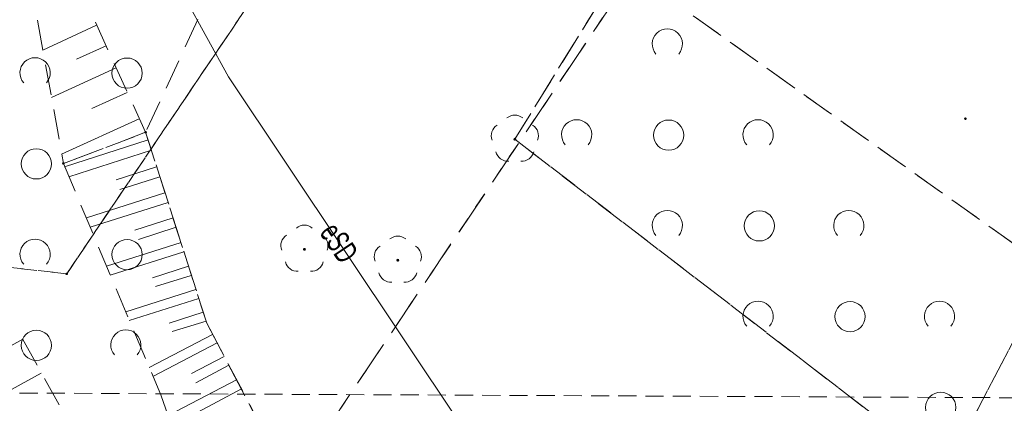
# Model space of a CAD drawing. Header units: metres. Extents: x 6541766 to 6542290, y 5894743 to 5895338.
# Tile 10 of 78: x 6541810 to 6541843, y 5895027 to 5895040. Entities that reach past the tile are written whole.
import ezdxf
from ezdxf.enums import TextEntityAlignment as Align

# ---------------------------------------------------------------- set-up
doc = ezdxf.new("R2010")
doc.units = ezdxf.units.M
for name, pattern in [('0.5_0.5', [1, 0.5, -0.5]), ('1.0_0.5', [1.5, 1, -0.5]), ('2', [0.9, 0.6, -0.3]), ('egkk-500', [2, 1.5, -0.5]), ('egug-500', [1, 0.5, -0.5])]:
    doc.linetypes.add(name, pattern=pattern)
for name, color, linetype in [('000 Inne (niezydentyfikowane)', 7, 'Continuous'), ('217-kontur klasyfikacyjny', 7, 'Continuous'), ('218-kontur użytku gruntowego', 7, 'Continuous'), ('219-działka ewidencyjna', 7, 'Continuous'), ('przewód elektroenergetyczny podziemny', 7, 'Continuous'), ('przewód elektroenergetyczny podziemny-Atr1', 7, 'Continuous'), ('skarpa nieumocniona', 7, 'Continuous'), ('zadrzewienie  zakrzewienie', 7, 'Continuous'), ('Zakres', 7, 'Continuous')]:
    doc.layers.add(name, color=color, linetype=linetype)
doc.layers.add('_dr_ścieki kd', color=36, linetype='Continuous', lineweight=30)
doc.layers.add('IE - podklad', color=8, linetype='Continuous', lineweight=9)

# ---------------------------------------------------------------- blocks, each defined once
blk = doc.blocks.new('blok - sanitarne pzt chelmza ng')
at = {"layer": 'przewód elektroenergetyczny podziemny', "color": 1, "linetype": 'Continuous', "lineweight": 9}
for p, q in [((6542315.15, 5895041.61), (6542317.07, 5895038.1)), ((6542317.07, 5895038.1), (6542328.04, 5895021.7))]:
    blk.add_line(p, q, dxfattribs=at)
at = {"layer": 'przewód elektroenergetyczny podziemny-Atr1', "color": 1, "lineweight": 9, "width": 0.667}
blk.add_text('eSD', height=0.75, rotation=303.779, dxfattribs=at).set_placement((6542320.37, 5895033.16), align=Align.MIDDLE_LEFT)
blk.add_text('eSD', height=0.75, rotation=303.779, dxfattribs=at).set_placement((6542320.37, 5895033.16), align=Align.MIDDLE_LEFT)
blk = doc.blocks.new('blok - podklad szary rfqfqw')
at = {"color": 8, "linetype": 'Continuous', "lineweight": 9}
for centre in [(6541813.716, 5895038.226), (6541813.716, 5895038.226), (6541831.626, 5895036.176), (6541831.626, 5895036.176), (6541810.716, 5895035.226), (6541810.716, 5895035.226), (6541834.626, 5895033.176), (6541834.626, 5895033.176), (6541813.716, 5895032.226), (6541813.716, 5895032.226), (6541837.626, 5895030.176), (6541837.626, 5895030.176), (6541810.716, 5895029.226), (6541810.716, 5895029.226), (6541840.626, 5895027.176), (6541840.626, 5895027.176)]:
    blk.add_circle(centre, 0.5, dxfattribs=at)
for centre, radius, start, end in [((6541831.584, 5895039.187), 0.5, 318.85, 221.162), ((6541831.584, 5895039.187), 0.5, 318.85, 221.162), ((6541810.674, 5895038.237), 0.5, 318.85, 221.162), ((6541810.674, 5895038.237), 0.5, 318.85, 221.162), ((6541826.54, 5895036.44), 0.4, 49.272, 130.728), ((6541828.584, 5895036.187), 0.5, 318.85, 221.162), ((6541828.584, 5895036.187), 0.5, 318.85, 221.162), ((6541834.584, 5895036.187), 0.5, 318.85, 221.162), ((6541834.584, 5895036.187), 0.5, 318.85, 221.162), ((6541826.16, 5895036.164), 0.4, 121.308, 202.548), ((6541826.92, 5895036.164), 0.4, 337.452, 58.692), ((6541826.305, 5895035.716), 0.4, 193.221, 274.871), ((6541826.775, 5895035.716), 0.4, 265.129, 346.779), ((6541831.584, 5895033.187), 0.5, 318.85, 221.162), ((6541831.584, 5895033.187), 0.5, 318.85, 221.162), ((6541837.584, 5895033.187), 0.5, 318.85, 221.162), ((6541837.584, 5895033.187), 0.5, 318.85, 221.162), ((6541819.58, 5895032.8), 0.4, 49.272, 130.728), ((6541810.674, 5895032.237), 0.5, 318.85, 221.162), ((6541810.674, 5895032.237), 0.5, 318.85, 221.162), ((6541819.2, 5895032.524), 0.4, 121.308, 202.548), ((6541819.96, 5895032.524), 0.4, 337.452, 58.692), ((6541822.67, 5895032.44), 0.4, 49.272, 130.728), ((6541822.29, 5895032.164), 0.4, 121.308, 202.548), ((6541823.05, 5895032.164), 0.4, 337.452, 58.692), ((6541819.345, 5895032.076), 0.4, 193.221, 274.871), ((6541819.815, 5895032.076), 0.4, 265.129, 346.779), ((6541822.435, 5895031.716), 0.4, 193.221, 274.871), ((6541822.905, 5895031.716), 0.4, 265.129, 346.779), ((6541834.584, 5895030.187), 0.5, 318.85, 221.162), ((6541834.584, 5895030.187), 0.5, 318.85, 221.162), ((6541840.584, 5895030.187), 0.5, 318.85, 221.162), ((6541840.584, 5895030.187), 0.5, 318.85, 221.162), ((6541813.674, 5895029.237), 0.5, 318.85, 221.162), ((6541813.674, 5895029.237), 0.5, 318.85, 221.162)]:
    blk.add_arc(centre, radius, start, end, dxfattribs=at)
at = {"color": 8, "linetype": 'Continuous', "lineweight": 9, "extrusion": (0, 0, -1)}
for points in [[(-6541841.408, 5895036.688), (-6541841.408, 5895036.752), (-6541841.395, 5895036.72)], [(-6541841.408, 5895036.752), (-6541841.44, 5895036.675), (-6541841.44, 5895036.765)], [(-6541841.408, 5895036.752), (-6541841.408, 5895036.688), (-6541841.44, 5895036.675)], [(-6541841.44, 5895036.765), (-6541841.44, 5895036.675), (-6541841.472, 5895036.688)], [(-6541841.44, 5895036.765), (-6541841.472, 5895036.688), (-6541841.472, 5895036.752)], [(-6541841.472, 5895036.752), (-6541841.472, 5895036.688), (-6541841.485, 5895036.72)], [(-6541814.298, 5895036.238), (-6541814.298, 5895036.302), (-6541814.285, 5895036.27)], [(-6541814.298, 5895036.302), (-6541814.33, 5895036.225), (-6541814.33, 5895036.315)], [(-6541814.298, 5895036.302), (-6541814.298, 5895036.238), (-6541814.33, 5895036.225)], [(-6541814.33, 5895036.315), (-6541814.33, 5895036.225), (-6541814.362, 5895036.238)], [(-6541814.33, 5895036.315), (-6541814.362, 5895036.238), (-6541814.362, 5895036.302)], [(-6541814.362, 5895036.302), (-6541814.362, 5895036.238), (-6541814.375, 5895036.27)], [(-6541826.505, 5895036.005), (-6541826.505, 5895036.075), (-6541826.49, 5895036.04)], [(-6541826.505, 5895036.075), (-6541826.54, 5895035.99), (-6541826.54, 5895036.09)], [(-6541826.505, 5895036.075), (-6541826.505, 5895036.005), (-6541826.54, 5895035.99)], [(-6541826.54, 5895036.09), (-6541826.54, 5895035.99), (-6541826.575, 5895036.005)], [(-6541826.54, 5895036.09), (-6541826.575, 5895036.005), (-6541826.575, 5895036.075)], [(-6541826.575, 5895036.075), (-6541826.575, 5895036.005), (-6541826.59, 5895036.04)], [(-6541811.578, 5895035.208), (-6541811.578, 5895035.272), (-6541811.565, 5895035.24)], [(-6541811.578, 5895035.272), (-6541811.61, 5895035.195), (-6541811.61, 5895035.285)], [(-6541811.578, 5895035.272), (-6541811.578, 5895035.208), (-6541811.61, 5895035.195)], [(-6541811.61, 5895035.285), (-6541811.61, 5895035.195), (-6541811.642, 5895035.208)], [(-6541811.61, 5895035.285), (-6541811.642, 5895035.208), (-6541811.642, 5895035.272)], [(-6541811.642, 5895035.272), (-6541811.642, 5895035.208), (-6541811.655, 5895035.24)], [(-6541819.545, 5895032.365), (-6541819.545, 5895032.435), (-6541819.53, 5895032.4)], [(-6541819.545, 5895032.435), (-6541819.58, 5895032.35), (-6541819.58, 5895032.45)], [(-6541819.545, 5895032.435), (-6541819.545, 5895032.365), (-6541819.58, 5895032.35)], [(-6541819.58, 5895032.45), (-6541819.58, 5895032.35), (-6541819.615, 5895032.365)], [(-6541819.58, 5895032.45), (-6541819.615, 5895032.365), (-6541819.615, 5895032.435)], [(-6541819.615, 5895032.435), (-6541819.615, 5895032.365), (-6541819.63, 5895032.4)], [(-6541822.635, 5895032.005), (-6541822.635, 5895032.075), (-6541822.62, 5895032.04)], [(-6541822.635, 5895032.075), (-6541822.67, 5895031.99), (-6541822.67, 5895032.09)], [(-6541822.635, 5895032.075), (-6541822.635, 5895032.005), (-6541822.67, 5895031.99)], [(-6541822.67, 5895032.09), (-6541822.67, 5895031.99), (-6541822.705, 5895032.005)], [(-6541822.67, 5895032.09), (-6541822.705, 5895032.005), (-6541822.705, 5895032.075)], [(-6541822.705, 5895032.075), (-6541822.705, 5895032.005), (-6541822.72, 5895032.04)], [(-6541811.688, 5895031.622), (-6541811.72, 5895031.545), (-6541811.72, 5895031.635)], [(-6541811.688, 5895031.622), (-6541811.72, 5895031.545), (-6541811.72, 5895031.635)], [(-6541811.72, 5895031.635), (-6541811.72, 5895031.545), (-6541811.752, 5895031.558)], [(-6541811.72, 5895031.635), (-6541811.752, 5895031.558), (-6541811.752, 5895031.622)], [(-6541811.72, 5895031.635), (-6541811.72, 5895031.545), (-6541811.752, 5895031.558)], [(-6541811.72, 5895031.635), (-6541811.752, 5895031.558), (-6541811.752, 5895031.622)], [(-6541811.688, 5895031.558), (-6541811.688, 5895031.622), (-6541811.675, 5895031.59)], [(-6541811.688, 5895031.558), (-6541811.688, 5895031.622), (-6541811.675, 5895031.59)], [(-6541811.688, 5895031.622), (-6541811.688, 5895031.558), (-6541811.72, 5895031.545)], [(-6541811.688, 5895031.622), (-6541811.688, 5895031.558), (-6541811.72, 5895031.545)], [(-6541811.752, 5895031.622), (-6541811.752, 5895031.558), (-6541811.765, 5895031.59)], [(-6541811.752, 5895031.622), (-6541811.752, 5895031.558), (-6541811.765, 5895031.59)]]:
    blk.add_solid(points, dxfattribs=at)
at = {"layer": '000 Inne (niezydentyfikowane)', "color": 8, "linetype": 'Continuous', "lineweight": 9}
for p, q in [((6541812.71, 5895039.81), (6541810.93, 5895038.99)), ((6541813.02, 5895039.13), (6541812.04, 5895038.69)), ((6541813.36, 5895038.4), (6541811.22, 5895037.42)), ((6541813.72, 5895037.59), (6541812.55, 5895037.06)), ((6541814.12, 5895036.72), (6541811.55, 5895035.55)), ((6541814.41, 5895036.02), (6541811.65, 5895035.13)), ((6541814.52, 5895035.68), (6541811.79, 5895034.8)), ((6541814.69, 5895035.13), (6541813.36, 5895034.7)), ((6541814.8, 5895034.8), (6541813.48, 5895034.38)), ((6541814.97, 5895034.27), (6541812.37, 5895033.44)), ((6541815.07, 5895033.95), (6541812.5, 5895033.13)), ((6541815.24, 5895033.44), (6541813.97, 5895033.03)), ((6541815.34, 5895033.13), (6541814.09, 5895032.73)), ((6541815.5, 5895032.63), (6541813.04, 5895031.84)), ((6541815.59, 5895032.32), (6541813.16, 5895031.55)), ((6541815.75, 5895031.84), (6541814.56, 5895031.46)), ((6541815.84, 5895031.54), (6541814.66, 5895031.17)), ((6541815.99, 5895031.07), (6541813.68, 5895030.33)), ((6541816.09, 5895030.78), (6541813.79, 5895030.05)), ((6541816.23, 5895030.32), (6541815.11, 5895029.96)), ((6541816.33, 5895030.03), (6541815.21, 5895029.68)), ((6541810.27, 5895029.43), (6541806.77, 5895027.49)), ((6541810.27, 5895029.43), (6541806.77, 5895027.49)), ((6541816.54, 5895029.59), (6541814.45, 5895028.49)), ((6541816.69, 5895029.31), (6541814.57, 5895028.2)), ((6541816.93, 5895028.86), (6541815.85, 5895028.29)), ((6541817.08, 5895028.57), (6541815.99, 5895027.99)), ((6541810.88, 5895028.31), (6541809.19, 5895027.38)), ((6541810.88, 5895028.31), (6541809.19, 5895027.38)), ((6541817.33, 5895028.09), (6541815.07, 5895026.91)), ((6541817.5, 5895027.79), (6541815.19, 5895026.56))]:
    blk.add_line(p, q, dxfattribs=at)
at = {"layer": '217-kontur klasyfikacyjny', "color": 8, "linetype": 'egkk-500', "lineweight": 9}
blk.add_line((6541861.21, 5895087.38), (6541819.67, 5895025.49), dxfattribs=at)
at = {"layer": '218-kontur użytku gruntowego', "color": 8, "linetype": 'egug-500', "lineweight": 9}
for p, q in [((6541819.67, 5895025.49), (6541861.21, 5895087.38)), ((6541861.21, 5895087.38), (6541819.67, 5895025.49)), ((6541811.72, 5895031.59), (6541817.4, 5895040)), ((6541817.4, 5895040), (6541811.72, 5895031.59)), ((6541817.4, 5895040), (6541811.72, 5895031.59)), ((6541802.82, 5895032.58), (6541811.72, 5895031.59)), ((6541811.72, 5895031.59), (6541802.82, 5895032.58)), ((6541811.72, 5895031.59), (6541802.82, 5895032.58))]:
    blk.add_line(p, q, dxfattribs=at)
at = {"layer": '219-działka ewidencyjna', "color": 8, "linetype": '0.5_0.5', "lineweight": 9}
for p, q in [((6541851.82, 5895090.95), (6541811.72, 5895031.59)), ((6541819.67, 5895025.49), (6541861.21, 5895087.38)), ((6541802.82, 5895032.58), (6541811.72, 5895031.59)), ((6541802.82, 5895032.58), (6541811.72, 5895031.59))]:
    blk.add_line(p, q, dxfattribs=at)
at = {"layer": 'skarpa nieumocniona', "color": 8, "linetype": '1.0_0.5', "lineweight": 9}
for p, q in [((6541814.33, 5895036.27), (6541811.51, 5895042.44)), ((6541814.33, 5895036.27), (6541811.51, 5895042.44)), ((6541810.49, 5895041.45), (6541811.61, 5895035.24)), ((6541810.49, 5895041.45), (6541811.61, 5895035.24)), ((6541814.33, 5895036.27), (6541811.61, 5895035.24)), ((6541814.33, 5895036.27), (6541811.61, 5895035.24)), ((6541811.61, 5895035.24), (6541814.33, 5895036.27)), ((6541811.61, 5895035.24), (6541814.33, 5895036.27)), ((6541814.33, 5895036.27), (6541811.61, 5895035.24)), ((6541814.33, 5895036.27), (6541811.61, 5895035.24)), ((6541816.35, 5895029.96), (6541814.33, 5895036.27)), ((6541816.35, 5895029.96), (6541814.33, 5895036.27)), ((6541816.35, 5895029.96), (6541814.33, 5895036.27)), ((6541816.35, 5895029.96), (6541814.33, 5895036.27)), ((6541811.61, 5895035.24), (6541814.83, 5895027.59)), ((6541811.61, 5895035.24), (6541814.83, 5895027.59)), ((6541811.61, 5895035.24), (6541814.83, 5895027.59)), ((6541811.61, 5895035.24), (6541814.83, 5895027.59)), ((6541813.65, 5895023.32), (6541810.11, 5895029.71)), ((6541813.65, 5895023.32), (6541810.11, 5895029.71)), ((6541813.65, 5895023.32), (6541810.11, 5895029.71)), ((6541813.65, 5895023.32), (6541810.11, 5895029.71)), ((6541819.69, 5895023.57), (6541816.35, 5895029.96)), ((6541819.69, 5895023.57), (6541816.35, 5895029.96)), ((6541818.24, 5895026.38), (6541816.35, 5895029.96)), ((6541818.24, 5895026.38), (6541816.35, 5895029.96)), ((6541814.83, 5895027.59), (6541816.98, 5895021.4)), ((6541814.83, 5895027.59), (6541816.98, 5895021.4)), ((6541814.83, 5895027.59), (6541816.98, 5895021.4)), ((6541814.83, 5895027.59), (6541816.98, 5895021.4))]:
    blk.add_line(p, q, dxfattribs=at)
at = {"layer": 'zadrzewienie  zakrzewienie', "color": 8, "linetype": '1.0_0.5', "lineweight": 9}
for p, q in [((6541826.54, 5895036.04), (6541830.09, 5895041.79)), ((6541830.09, 5895041.79), (6541826.54, 5895036.04)), ((6541830.09, 5895041.79), (6541844.25, 5895031.72)), ((6541844.25, 5895031.72), (6541830.09, 5895041.79)), ((6541816.68, 5895041.36), (6541814.33, 5895036.27)), ((6541814.33, 5895036.27), (6541816.35, 5895029.96)), ((6541840.8, 5895025.09), (6541826.54, 5895036.04)), ((6541826.54, 5895036.04), (6541840.8, 5895025.09)), ((6541844.25, 5895031.72), (6541840.8, 5895025.09)), ((6541840.8, 5895025.09), (6541844.25, 5895031.72)), ((6541816.35, 5895029.96), (6541819.69, 5895023.57))]:
    blk.add_line(p, q, dxfattribs=at)
at = {"layer": 'Zakres', "color": 8, "linetype": '2', "lineweight": 9}
blk.add_line((6541875.56, 5895027.34), (6541799.19, 5895027.7), dxfattribs=at)

msp = doc.modelspace()

# ---------------------------------------------------------------- block references
at = {"layer": '_dr_ścieki kd', "lineweight": 9}
msp.add_blockref('blok - sanitarne pzt chelmza ng', (-500, 0), dxfattribs=at)
at = {"layer": 'IE - podklad'}
msp.add_blockref('blok - podklad szary rfqfqw', (0, 0), dxfattribs=at)

doc.saveas('drawing.dxf')
